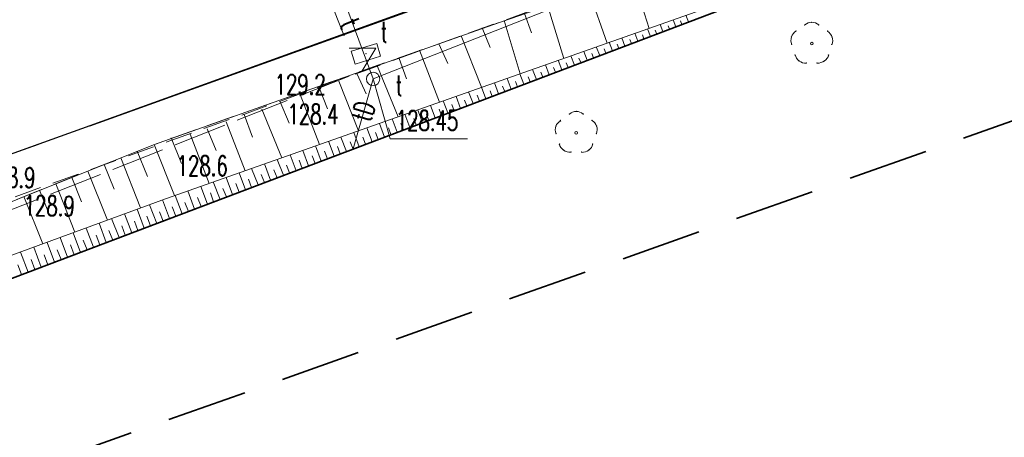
# Model space of a CAD drawing. Header units: metres. Extents: x 0 to 6497944, y 0 to 5963356.
# Tile 179 of 197: x 6497529 to 6497566, y 5963123 to 5963138. Entities that reach past the tile are written whole.
import ezdxf
from ezdxf import colors
from ezdxf.entities.mleader import LeaderData, LeaderLine
from ezdxf.math import Vec2, Vec3

# ---------------------------------------------------------------- set-up
doc = ezdxf.new("R2010")
doc.units = ezdxf.units.M
doc.header["$MEASUREMENT"] = 0
doc.linetypes.add('L_0_04', pattern=[1.5, 1, -0.5])
doc.linetypes.add('mz2.0_0.5', pattern=[2.5, 2, -0.5])
doc.layers.get('0').update_dxf_attribs({"color": 8, "linetype": 'CONTINUOUS', "lineweight": 13})
for name, color, linetype, lineweight in [('000_INNE__NIEZYDENTYFIKOWANE_', 8, 'CONTINUOUS', 13), ('218_GRANICA_UzYTKU', 8, 'CONTINUOUS', 13), ('219_LINIA_GRANICY', 3, 'CONTINUOUS', 35), ('CHODNIK__POWIERZCHNIA_', 8, 'L_0_04', 13), ('drzewo_lisciaste__punkt_', 8, 'CONTINUOUS', 13), ('E_proj_opisy_ośw.', 7, 'CONTINUOUS', 13), ('JEZDNIA__POWIERZCHNIA_', 8, 'CONTINUOUS', 25), ('KRAWezNIK__LINIA_', 8, 'CONTINUOUS', 25), ('PRZEWoD_TELEKOMUNIKACYJNY__LINIA_', 30, 'CONTINUOUS', 13), ('PRZEWoD_TELEKOMUNIKACYJNY__LINIA__ATR1', 30, 'CONTINUOUS', 13), ('przewód telekomunikacyjny - projektowany lub w budowie (linia) - ob. projektowany', 30, 'mz2.0_0.5', 13), ('przewód telekomunikacyjny - projektowany lub w budowie (linia) - ob. projektowany-Atr1', 30, 'mz2.0_0.5', 13), ('PUNKT_O_OKREsLONEJ_WYSOKOsCI__SIEc_TELEKOMUNIKACYJNA__ATR2', 30, 'CONTINUOUS', 13), ('PUNKT_WYSOKOsCIOWY_NATURALNY_ATR2', 8, 'CONTINUOUS', 13), ('SKARPA_NIEUMOCNIONA__POWIERZCHNIA_', 8, 'CONTINUOUS', 13), ('wlaz_okragly___siec_telekomunikacyjna__punkt_', 30, 'CONTINUOUS', 13), ('WlAZ_OKRaGlY___SIEC_TELEKOMUNIKACYJNA__PUNKT__ATR17', 30, 'CONTINUOUS', 13), ('ZAKRES', 190, 'L_0_04', 35)]:
    doc.layers.add(name, color=color, linetype=linetype, lineweight=lineweight)
doc.styles.add('Narrow', font='ARIALN.TTF', dxfattribs={"height": 2})
doc.styles.get("Standard").update_dxf_attribs({"font": 'simplex.shx'})

# ---------------------------------------------------------------- blocks, each defined once
blk = doc.blocks.new('WLD')
at = {"color": 0, "linetype": 'Continuous', "lineweight": 18, "flags": 128}
blk.add_lwpolyline([(-1, 0.5), (-1, -0.5), (1, -0.5), (1, 0.5), (-0.9, 0.5)], close=True, dxfattribs=at)
blk = doc.blocks.new('_None')

msp = doc.modelspace()

# ---------------------------------------------------------------- linework, layer by layer
at = {"layer": '000_INNE__NIEZYDENTYFIKOWANE_', "flags": 128}
for points in [[(6497552.03, 5963139.93), (6497552.63, 5963138)], [(6497550.4, 5963139.33), (6497551.06, 5963137.45)], [(6497548.83, 5963138.9), (6497549.45, 5963136.88)], [(6497547.98, 5963138.56), (6497548.24, 5963137.83)], [(6497554.1, 5963138.24), (6497554, 5963138.49)], [(6497547.22, 5963138.3), (6497547.81, 5963136.3)], [(6497553.15, 5963137.88), (6497553.05, 5963138.15)], [(6497553.39, 5963137.97), (6497553.34, 5963138.1)], [(6497553.63, 5963138.06), (6497553.53, 5963138.32)], [(6497553.86, 5963138.15), (6497553.81, 5963138.28)], [(6497545.61, 5963137.72), (6497546.37, 5963135.8)], [(6497546.39, 5963138.02), (6497546.69, 5963137.29)], [(6497552.21, 5963137.52), (6497552.1, 5963137.82)], [(6497552.44, 5963137.61), (6497552.39, 5963137.76)], [(6497552.68, 5963137.7), (6497552.57, 5963137.98)], [(6497552.92, 5963137.79), (6497552.86, 5963137.93)], [(6497544.78, 5963137.42), (6497545.11, 5963136.69)], [(6497551.26, 5963137.16), (6497551.14, 5963137.48)], [(6497551.5, 5963137.25), (6497551.44, 5963137.41)], [(6497551.73, 5963137.34), (6497551.62, 5963137.65)], [(6497551.97, 5963137.43), (6497551.91, 5963137.58)], [(6497544.05, 5963137.18), (6497544.8, 5963135.24)], [(6497549.84, 5963136.63), (6497549.71, 5963136.97)], [(6497550.32, 5963136.81), (6497550.19, 5963137.14)], [(6497550.55, 5963136.9), (6497550.49, 5963137.06)], [(6497550.79, 5963136.99), (6497550.66, 5963137.31)], [(6497551.02, 5963137.08), (6497550.96, 5963137.24)], [(6497543.3, 5963136.87), (6497543.57, 5963136.11)], [(6497548.9, 5963136.27), (6497548.76, 5963136.64)], [(6497549.37, 5963136.45), (6497549.23, 5963136.81)], [(6497549.61, 5963136.54), (6497549.54, 5963136.71)], [(6497550.08, 5963136.72), (6497550.01, 5963136.89)], [(6497541.73, 5963136.29), (6497542.06, 5963135.55)], [(6497542.48, 5963136.57), (6497543.26, 5963134.7)], [(6497547.95, 5963135.91), (6497547.8, 5963136.3)], [(6497548.42, 5963136.09), (6497548.28, 5963136.47)], [(6497548.66, 5963136.18), (6497548.59, 5963136.37)], [(6497549.13, 5963136.36), (6497549.06, 5963136.54)], [(6497541.04, 5963136.03), (6497541.77, 5963134.17)], [(6497547, 5963135.55), (6497546.85, 5963135.96)], [(6497547.48, 5963135.73), (6497547.33, 5963136.13)], [(6497547.71, 5963135.82), (6497547.64, 5963136.02)], [(6497548.19, 5963136), (6497548.11, 5963136.19)], [(6497539.6, 5963135.53), (6497540.32, 5963133.66)], [(6497540.29, 5963135.82), (6497540.61, 5963135)], [(6497546.06, 5963135.19), (6497545.89, 5963135.63)], [(6497546.3, 5963135.28), (6497546.21, 5963135.5)], [(6497546.53, 5963135.37), (6497546.37, 5963135.8)], [(6497546.77, 5963135.46), (6497546.69, 5963135.67)], [(6497547.24, 5963135.64), (6497547.16, 5963135.84)], [(6497538.85, 5963135.26), (6497539.19, 5963134.46)], [(6497544.64, 5963134.66), (6497544.46, 5963135.12)], [(6497545.11, 5963134.84), (6497544.94, 5963135.29)], [(6497545.35, 5963134.92), (6497545.26, 5963135.15)], [(6497545.59, 5963135.01), (6497545.42, 5963135.46)], [(6497545.82, 5963135.1), (6497545.74, 5963135.32)], [(6497537.5, 5963134.78), (6497537.81, 5963133.94)], [(6497538.16, 5963134.98), (6497538.91, 5963133.16)], [(6497543.69, 5963134.3), (6497543.51, 5963134.79)], [(6497544.17, 5963134.48), (6497543.99, 5963134.95)], [(6497544.4, 5963134.57), (6497544.31, 5963134.8)], [(6497544.88, 5963134.75), (6497544.79, 5963134.98)], [(6497536.83, 5963134.51), (6497537.54, 5963132.68)], [(6497542.75, 5963133.94), (6497542.56, 5963134.45)], [(6497543.22, 5963134.12), (6497543.03, 5963134.62)], [(6497543.46, 5963134.21), (6497543.36, 5963134.45)], [(6497543.93, 5963134.39), (6497543.84, 5963134.63)], [(6497535.48, 5963134.05), (6497536.2, 5963132.21)], [(6497536.12, 5963134.25), (6497536.46, 5963133.44)], [(6497541.8, 5963133.58), (6497541.6, 5963134.11)], [(6497542.28, 5963133.76), (6497542.08, 5963134.28)], [(6497542.51, 5963133.85), (6497542.41, 5963134.11)], [(6497542.98, 5963134.03), (6497542.89, 5963134.28)], [(6497534.14, 5963133.66), (6497534.9, 5963131.75)], [(6497534.77, 5963133.91), (6497535.16, 5963132.95)], [(6497540.86, 5963133.22), (6497540.65, 5963133.78)], [(6497541.33, 5963133.4), (6497541.12, 5963133.94)], [(6497541.57, 5963133.49), (6497541.46, 5963133.76)], [(6497542.04, 5963133.67), (6497541.94, 5963133.93)], [(6497533.51, 5963133.41), (6497533.89, 5963132.47)], [(6497539.91, 5963132.86), (6497539.69, 5963133.44)], [(6497540.38, 5963133.04), (6497540.17, 5963133.61)], [(6497540.62, 5963133.13), (6497540.51, 5963133.41)], [(6497541.09, 5963133.31), (6497540.99, 5963133.59)], [(6497532.27, 5963132.91), (6497532.64, 5963131.99)], [(6497532.89, 5963133.16), (6497533.63, 5963131.29)], [(6497538.49, 5963132.33), (6497538.26, 5963132.94)], [(6497538.97, 5963132.51), (6497538.74, 5963133.1)], [(6497539.44, 5963132.68), (6497539.22, 5963133.27)], [(6497539.67, 5963132.77), (6497539.56, 5963133.07)], [(6497540.15, 5963132.95), (6497540.04, 5963133.24)], [(6497531.66, 5963132.67), (6497532.39, 5963130.83)], [(6497537.55, 5963131.97), (6497537.31, 5963132.6)], [(6497538.02, 5963132.15), (6497537.78, 5963132.77)], [(6497538.26, 5963132.24), (6497538.14, 5963132.54)], [(6497538.73, 5963132.42), (6497538.61, 5963132.72)], [(6497539.2, 5963132.6), (6497539.09, 5963132.89)], [(6497530.46, 5963132.19), (6497531.18, 5963130.39)], [(6497531.06, 5963132.43), (6497531.42, 5963131.52)], [(6497536.6, 5963131.61), (6497536.35, 5963132.26)], [(6497537.07, 5963131.79), (6497536.83, 5963132.43)], [(6497537.31, 5963131.88), (6497537.19, 5963132.2)], [(6497537.78, 5963132.06), (6497537.66, 5963132.37)], [(6497529.86, 5963131.95), (6497530.22, 5963131.06)], [(6497535.65, 5963131.25), (6497535.4, 5963131.93)], [(6497536.13, 5963131.43), (6497535.88, 5963132.09)], [(6497536.36, 5963131.52), (6497536.24, 5963131.85)], [(6497536.84, 5963131.7), (6497536.71, 5963132.02)], [(6497529.27, 5963131.72), (6497529.98, 5963129.95)], [(6497534.71, 5963130.89), (6497534.45, 5963131.59)], [(6497535.18, 5963131.07), (6497534.92, 5963131.76)], [(6497535.42, 5963131.16), (6497535.29, 5963131.5)], [(6497535.89, 5963131.34), (6497535.76, 5963131.68)], [(6497533.3, 5963130.36), (6497533.03, 5963131.07)], [(6497533.77, 5963130.54), (6497533.5, 5963131.24)], [(6497534.24, 5963130.71), (6497533.97, 5963131.41)], [(6497534.47, 5963130.8), (6497534.34, 5963131.15)], [(6497534.95, 5963130.98), (6497534.81, 5963131.33)], [(6497532.35, 5963130), (6497532.08, 5963130.72)], [(6497532.83, 5963130.18), (6497532.55, 5963130.89)], [(6497533.53, 5963130.45), (6497533.4, 5963130.8)], [(6497534, 5963130.62), (6497533.87, 5963130.98)], [(6497531.39, 5963129.63), (6497531.11, 5963130.36)], [(6497531.87, 5963129.82), (6497531.6, 5963130.54)], [(6497532.59, 5963130.09), (6497532.45, 5963130.45)], [(6497533.06, 5963130.27), (6497532.93, 5963130.62)], [(6497530.41, 5963129.27), (6497530.14, 5963130)], [(6497530.9, 5963129.45), (6497530.63, 5963130.18)], [(6497531.63, 5963129.73), (6497531.49, 5963130.09)], [(6497532.11, 5963129.91), (6497531.97, 5963130.27)], [(6497529.43, 5963128.89), (6497529.15, 5963129.64)], [(6497529.92, 5963129.08), (6497529.64, 5963129.82)], [(6497530.66, 5963129.36), (6497530.52, 5963129.73)], [(6497531.15, 5963129.54), (6497531.01, 5963129.91)], [(6497529.68, 5963128.99), (6497529.54, 5963129.36)], [(6497530.17, 5963129.17), (6497530.03, 5963129.54)], [(6497529.18, 5963128.8), (6497529.04, 5963129.17)]]:
    msp.add_lwpolyline(points, dxfattribs=at)
at = {"layer": '218_GRANICA_UzYTKU', "flags": 128}
msp.add_lwpolyline([(6497523.54, 5963126.66), (6497627.63, 5963166.09)], dxfattribs=at)
at = {"layer": '219_LINIA_GRANICY', "flags": 128}
msp.add_lwpolyline([(6497627.63, 5963166.09), (6497523.54, 5963126.66)], dxfattribs=at)
at = {"layer": 'CHODNIK__POWIERZCHNIA_', "flags": 128}
for points in [[(6497659.73, 5963178.79), (6497626.22, 5963166.67), (6497599.54, 5963157.17), (6497532.19, 5963132.88), (6497471.58, 5963110.99), (6497416.25, 5963090.68)], [(6497531.74, 5963134.36), (6497598.76, 5963158.58)], [(6497566.59, 5963145), (6497546.9, 5963138.17)], [(6497546.99, 5963138.21), (6497534.11, 5963133.65)], [(6497471, 5963112.52), (6497531.74, 5963134.36)], [(6497534.11, 5963133.65), (6497523.96, 5963129.59)]]:
    msp.add_lwpolyline(points, dxfattribs=at)
at = {"layer": 'drzewo_lisciaste__punkt_'}
for centre in [(6497558.71, 5963137.43), (6497549.91, 5963134.1)]:
    msp.add_circle(centre, 0.05, dxfattribs=at)
for centre, radius, start, end in [((6497558.716, 5963137.844), 0.386, 48.5611, 132.7391), ((6497558.343, 5963137.553), 0.412, 122.7997, 201.7763), ((6497559.072, 5963137.536), 0.423, 340.7735, 57.8616), ((6497558.489, 5963137.113), 0.414, 193.663, 272.7891), ((6497558.922, 5963137.152), 0.451, 268.6279, 341.5476), ((6497549.915, 5963134.538), 0.362, 46.0614, 135.0894), ((6497549.497, 5963134.223), 0.369, 117.0445, 204.3641), ((6497550.306, 5963134.218), 0.386, 337.3347, 61.1644), ((6497549.698, 5963133.82), 0.449, 198.1939, 271.4674), ((6497550.12, 5963133.793), 0.429, 268.758, 345.3206)]:
    msp.add_arc(centre, radius, start, end, dxfattribs=at)
for p in [(6497558.45, 5963138.13), (6497558.71, 5963138.23), (6497558.97, 5963138.13), (6497558.12, 5963137.9), (6497559.3, 5963137.9), (6497557.95, 5963137.68), (6497557.96, 5963137.4), (6497559.46, 5963137.4), (6497559.47, 5963137.68), (6497558.09, 5963137.01), (6497559.33, 5963137.01), (6497558.24, 5963136.78), (6497558.51, 5963136.71), (6497558.91, 5963136.71), (6497559.18, 5963136.78), (6497549.65, 5963134.8), (6497549.91, 5963134.9), (6497550.17, 5963134.8), (6497549.32, 5963134.57), (6497550.5, 5963134.57), (6497549.15, 5963134.35), (6497549.16, 5963134.07), (6497550.66, 5963134.07), (6497550.67, 5963134.35), (6497549.29, 5963133.68), (6497550.53, 5963133.68), (6497549.44, 5963133.45), (6497549.71, 5963133.38), (6497550.11, 5963133.38), (6497550.38, 5963133.45)]:
    msp.add_point(p, dxfattribs=at)
at = {"layer": 'JEZDNIA__POWIERZCHNIA_', "flags": 128}
msp.add_lwpolyline([(6497598.76, 5963158.58), (6497531.74, 5963134.36), (6497471, 5963112.52), (6497465.43, 5963110.5), (6497459.68, 5963108.41), (6497447.39, 5963104.14), (6497420.8, 5963094.41), (6497383.23, 5963080.72), (6497364.96, 5963074.06), (6497347.45, 5963067.64), (6497340.19, 5963065.02), (6497335.93, 5963063.44), (6497327.62, 5963060.58), (6497322.17, 5963058.51), (6497307.6, 5963054.69), (6497289.33, 5963050.32), (6497270.38, 5963046.97)], dxfattribs=at)
at = {"layer": 'KRAWezNIK__LINIA_', "flags": 128}
for points in [[(6497531.74, 5963134.36), (6497568.46, 5963147.58), (6497598.76, 5963158.58), (6497616.88, 5963165.17), (6497649.51, 5963176.88), (6497659.18, 5963180.3), (6497687.47, 5963190.64), (6497692.41, 5963191.88), (6497696.43, 5963192.38)], [(6497531.74, 5963134.36), (6497471, 5963112.52)]]:
    msp.add_lwpolyline(points, dxfattribs=at)
at = {"layer": 'PRZEWoD_TELEKOMUNIKACYJNY__LINIA_', "flags": 128}
for points in [[(6497542.32, 5963136.11), (6497582.78, 5963152.04), (6497617.21, 5963164)], [(6497537.33, 5963149.6), (6497542.32, 5963136.11)], [(6497541.57, 5963133.5), (6497542.32, 5963136.11)]]:
    msp.add_lwpolyline(points, dxfattribs=at)
at = {"layer": 'PUNKT_O_OKREsLONEJ_WYSOKOsCI__SIEc_TELEKOMUNIKACYJNA__ATR2', "flags": 128}
msp.add_lwpolyline([(6497542.32, 5963136.11), (6497542.96, 5963133.87), (6497545.85, 5963133.87)], dxfattribs=at)
at = {"layer": 'SKARPA_NIEUMOCNIONA__POWIERZCHNIA_', "flags": 128}
for points in [[(6497466.86, 5963107.25), (6497466.18, 5963108.81), (6497486.78, 5963116.32), (6497511.05, 5963125), (6497523.96, 5963129.59), (6497534.11, 5963133.65), (6497546.8, 5963138.13), (6497566.59, 5963145), (6497576.94, 5963148.38), (6497595.66, 5963155.7), (6497595.55, 5963153.94), (6497564.97, 5963142.36), (6497546.64, 5963135.89), (6497534.56, 5963131.63), (6497528.69, 5963129.47), (6497514.21, 5963124.64), (6497496.62, 5963118.17), (6497480.62, 5963112.31)], [(6497467.72, 5963105.19), (6497466.86, 5963107.25), (6497480.62, 5963112.31), (6497496.62, 5963118.17), (6497514.21, 5963124.64), (6497528.69, 5963129.47), (6497534.56, 5963131.63), (6497546.64, 5963135.89), (6497564.97, 5963142.36), (6497523.54, 5963126.66), (6497524.07, 5963124.05), (6497507.96, 5963118.71), (6497492.23, 5963113.36), (6497474.78, 5963107.6)]]:
    msp.add_lwpolyline(points, dxfattribs=at)
at = {"layer": 'wlaz_okragly___siec_telekomunikacyjna__punkt_'}
msp.add_circle((6497542.32, 5963136.11), 0.25, dxfattribs=at)
at = {"layer": 'WlAZ_OKRaGlY___SIEC_TELEKOMUNIKACYJNA__PUNKT__ATR17'}
msp.add_point((6497542.05, 5963137.05, 129.06), dxfattribs=at)
at = {"layer": 'ZAKRES', "ltscale": 3, "flags": 128}
msp.add_lwpolyline([(6497692.5, 5963219.5), (6497716, 5963186.5), (6497672.2, 5963172.1), (6497502, 5963111.8), (6497349, 5963052), (6497312.6, 5963038.4), (6497228.6, 5963030.4), (6497133.5, 5963045.2), (6496948.4, 5963119.5), (6496936.6, 5963083.2), (6496927.9, 5963075.7), (6496873, 5963095.9), (6496849.7, 5963104.2), (6496824.8, 5963105.1), (6496784.8, 5963107.4), (6496786.6, 5963174.3), (6496788.5, 5963184), (6496695.2, 5963217.9), (6496711.8, 5963253.1), (6496961, 5963151.5), (6497143.1, 5963082.8), (6497228.1, 5963066.8), (6497302.3, 5963072), (6497492.1, 5963142.6)], close=True, dxfattribs=at)

# ---------------------------------------------------------------- block references
at = {"layer": 'WlAZ_OKRaGlY___SIEC_TELEKOMUNIKACYJNA__PUNKT__ATR17', "xscale": 0.5, "yscale": 0.5, "zscale": 0.5, "rotation": 17}
msp.add_blockref('WLD', (6497542.05, 5963137.05), dxfattribs=at)

# ---------------------------------------------------------------- texts
at = {"layer": 'PRZEWoD_TELEKOMUNIKACYJNY__LINIA__ATR1', "width": 0.66}
msp.add_text('tD', height=0.75, rotation=74, dxfattribs=at).set_placement((6497542.23, 5963134.47))
at = {"layer": 'PUNKT_O_OKREsLONEJ_WYSOKOsCI__SIEc_TELEKOMUNIKACYJNA__ATR2', "width": 0.66}
msp.add_text('128.45', height=0.75, dxfattribs=at).set_placement((6497543.17, 5963134.18))
at = {"layer": 'PUNKT_WYSOKOsCIOWY_NATURALNY_ATR2', "width": 0.66}
for s, p in [('129.2', (6497538.64, 5963135.53)), ('128.4', (6497539.12, 5963134.42)), ('128.6', (6497534.98, 5963132.49))]:
    msp.add_text(s, height=0.75, dxfattribs=at).set_placement(p)
for p in [(6497527.79, 5963132.07), (6497529.26, 5963131.01)]:
    msp.add_text('128.9', height=0.75, rotation=359.2, dxfattribs=at).set_placement(p)
at = {"layer": 'WlAZ_OKRaGlY___SIEC_TELEKOMUNIKACYJNA__PUNKT__ATR17', "width": 0.66}
for p in [(6497542.6, 5963137.49), (6497543.16, 5963135.49)]:
    msp.add_text('t', height=0.75, dxfattribs=at).set_placement(p)

# ---------------------------------------------------------------- next in the draw order: leaders
at = {"layer": 'E_proj_opisy_ośw.', "color": 10}
ml = msp.add_multileader_mtext('Standard', dxfattribs=at)
ml.set_content('\\A1;LT 107', color=10, style='Narrow')
ml.set_leader_properties(color=256)
ml.set_arrow_properties(name='NONE')
ml.build(insert=Vec2(0, 0))
ml.multileader.update_dxf_attribs({"leader_type": 0, "has_dogleg": 0, "has_text_frame": 1, "text_left_attachment_type": 3, "dogleg_length": 0.36, "arrow_head_size": 0, "scale": 0.7})
ctx = ml.context
ctx.base_point, ctx.scale, ctx.char_height, ctx.arrow_head_size, ctx.landing_gap_size, ctx.plane_origin = Vec3(6497543.374, 5963150.847), 0.7, 1.2, 0, 0.42, Vec3(6498393.784, 5963047.096)
ctx.left_attachment = 3
notes = []
notes.append((ctx, [(0, (0, 0, 0), (0, 0), (1, 0), 1, [])]))
ctx.mtext.insert, ctx.mtext.line_spacing_factor, ctx.mtext.flow_direction = Vec3(6497543.794, 5963151.462), 0.266667, 5
ctx.mtext.has_bg_fill, ctx.mtext.bg_color, ctx.mtext.bg_scale_factor, ctx.mtext.bg_transparency, ctx.mtext.use_window_bg_color = 1, -1073741824, 1.5, 0, 1
for ctx, leaders in notes:
    for number, flags, end, landing, length, lines in leaders:
        leader = LeaderData()
        leader.index, (leader.has_last_leader_line, leader.has_dogleg_vector, leader.attachment_direction) = number, flags
        leader.last_leader_point, leader.dogleg_vector, leader.dogleg_length = Vec3(end), Vec3(landing), length
        for number, points, colour, breaks in lines:
            line = LeaderLine()
            line.index, line.vertices, line.color, line.breaks = number, Vec3.list(points), colors.encode_raw_color(colour), breaks
            leader.lines.append(line)
        ctx.leaders.append(leader)

# ---------------------------------------------------------------- next in the draw order: leaders
ml = msp.add_multileader_mtext('Standard', dxfattribs=at)
ml.set_content('\\A1;LT 108', color=10, style='Narrow')
ml.set_leader_properties(color=256)
ml.set_arrow_properties(name='NONE')
ml.build(insert=Vec2(0, 0))
ml.multileader.update_dxf_attribs({"leader_type": 0, "has_dogleg": 0, "has_text_frame": 1, "text_left_attachment_type": 3, "dogleg_length": 0.36, "arrow_head_size": 0, "scale": 0.7})
ctx = ml.context
ctx.base_point, ctx.scale, ctx.char_height, ctx.arrow_head_size, ctx.landing_gap_size, ctx.plane_origin = Vec3(6497590.207, 5963168.082), 0.7, 1.2, 0, 0.42, Vec3(6498440.769, 5963064.192)
ctx.left_attachment = 3
notes = []
notes.append((ctx, [(0, (0, 0, 0), (0, 0), (1, 0), 1, [])]))
ctx.mtext.insert, ctx.mtext.line_spacing_factor, ctx.mtext.flow_direction = Vec3(6497590.627, 5963168.697), 0.266667, 5
ctx.mtext.has_bg_fill, ctx.mtext.bg_color, ctx.mtext.bg_scale_factor, ctx.mtext.bg_transparency, ctx.mtext.use_window_bg_color = 1, -1073741824, 1.5, 0, 1
for ctx, leaders in notes:
    for number, flags, end, landing, length, lines in leaders:
        leader = LeaderData()
        leader.index, (leader.has_last_leader_line, leader.has_dogleg_vector, leader.attachment_direction) = number, flags
        leader.last_leader_point, leader.dogleg_vector, leader.dogleg_length = Vec3(end), Vec3(landing), length
        for number, points, colour, breaks in lines:
            line = LeaderLine()
            line.index, line.vertices, line.color, line.breaks = number, Vec3.list(points), colors.encode_raw_color(colour), breaks
            leader.lines.append(line)
        ctx.leaders.append(leader)

# ---------------------------------------------------------------- next in the draw order: leaders
ml = msp.add_multileader_mtext('Standard', dxfattribs=at)
ml.set_content('\\A1;LT 109', color=10, style='Narrow')
ml.set_leader_properties(color=256)
ml.set_arrow_properties(name='NONE')
ml.build(insert=Vec2(0, 0))
ml.multileader.update_dxf_attribs({"leader_type": 0, "has_dogleg": 0, "has_text_frame": 1, "text_left_attachment_type": 3, "dogleg_length": 0.36, "arrow_head_size": 0, "scale": 0.7})
ctx = ml.context
ctx.base_point, ctx.scale, ctx.char_height, ctx.arrow_head_size, ctx.landing_gap_size, ctx.plane_origin = Vec3(6497636.957, 5963185.464), 0.7, 1.2, 0, 0.42, Vec3(6498487.931, 5963080.837)
ctx.left_attachment = 3
notes = []
notes.append((ctx, [(0, (0, 0, 0), (0, 0), (1, 0), 1, [])]))
ctx.mtext.insert, ctx.mtext.line_spacing_factor, ctx.mtext.flow_direction = Vec3(6497637.377, 5963186.079), 0.266667, 5
ctx.mtext.has_bg_fill, ctx.mtext.bg_color, ctx.mtext.bg_scale_factor, ctx.mtext.bg_transparency, ctx.mtext.use_window_bg_color = 1, -1073741824, 1.5, 0, 1
for ctx, leaders in notes:
    for number, flags, end, landing, length, lines in leaders:
        leader = LeaderData()
        leader.index, (leader.has_last_leader_line, leader.has_dogleg_vector, leader.attachment_direction) = number, flags
        leader.last_leader_point, leader.dogleg_vector, leader.dogleg_length = Vec3(end), Vec3(landing), length
        for number, points, colour, breaks in lines:
            line = LeaderLine()
            line.index, line.vertices, line.color, line.breaks = number, Vec3.list(points), colors.encode_raw_color(colour), breaks
            leader.lines.append(line)
        ctx.leaders.append(leader)

# ---------------------------------------------------------------- next in the draw order: leaders
ml = msp.add_multileader_mtext('Standard', dxfattribs=at)
ml.set_content('\\A1;LT 110', color=10, style='Narrow')
ml.set_leader_properties(color=256)
ml.set_arrow_properties(name='NONE')
ml.build(insert=Vec2(0, 0))
ml.multileader.update_dxf_attribs({"leader_type": 0, "has_dogleg": 0, "has_text_frame": 1, "text_left_attachment_type": 3, "dogleg_length": 0.36, "arrow_head_size": 0, "scale": 0.7})
ctx = ml.context
ctx.base_point, ctx.scale, ctx.char_height, ctx.arrow_head_size, ctx.landing_gap_size, ctx.plane_origin = Vec3(6497684.163, 5963202.624), 0.7, 1.2, 0, 0.42, Vec3(6498534.844, 5963098.192)
ctx.left_attachment = 3
notes = []
notes.append((ctx, [(0, (0, 0, 0), (0, 0), (1, 0), 1, [])]))
ctx.mtext.insert, ctx.mtext.line_spacing_factor, ctx.mtext.flow_direction = Vec3(6497684.583, 5963203.239), 0.266667, 5
ctx.mtext.has_bg_fill, ctx.mtext.bg_color, ctx.mtext.bg_scale_factor, ctx.mtext.bg_transparency, ctx.mtext.use_window_bg_color = 1, -1073741824, 1.5, 0, 1
for ctx, leaders in notes:
    for number, flags, end, landing, length, lines in leaders:
        leader = LeaderData()
        leader.index, (leader.has_last_leader_line, leader.has_dogleg_vector, leader.attachment_direction) = number, flags
        leader.last_leader_point, leader.dogleg_vector, leader.dogleg_length = Vec3(end), Vec3(landing), length
        for number, points, colour, breaks in lines:
            line = LeaderLine()
            line.index, line.vertices, line.color, line.breaks = number, Vec3.list(points), colors.encode_raw_color(colour), breaks
            leader.lines.append(line)
        ctx.leaders.append(leader)

# ---------------------------------------------------------------- next in the draw order: linework, layer by layer
at = {"layer": 'przewód telekomunikacyjny - projektowany lub w budowie (linia) - ob. projektowany', "color": 30, "linetype": 'mz2.0_0.5', "lineweight": 18, "flags": 128}
msp.add_lwpolyline([(6497167.99, 5963058.98), (6497178.2, 5963056.61), (6497187.93, 5963055.11), (6497198.93, 5963053.47), (6497230.03, 5963051.23), (6497232.91, 5963051.95), (6497248.29, 5963052.53), (6497263.32, 5963053.91), (6497264.01, 5963054.29), (6497275.34, 5963055.77), (6497289.6, 5963058), (6497303.56, 5963061.45), (6497318.03, 5963065.66), (6497330.95, 5963070.19), (6497392.05, 5963091.81), (6497414.4, 5963099.75), (6497416.96, 5963100.69), (6497426.76, 5963104.26), (6497454.7, 5963114.74), (6497466.93, 5963119.33), (6497478.38, 5963123.5), (6497501.7, 5963131.89), (6497518.41, 5963137.92), (6497538.27, 5963145.28), (6497541.42, 5963137.26), (6497542.42, 5963137.26), (6497541.91, 5963136.41), (6497522.66, 5963128.8), (6497523.4, 5963126.61)], dxfattribs=at)

# ---------------------------------------------------------------- next in the draw order: texts
at = {"layer": 'przewód telekomunikacyjny - projektowany lub w budowie (linia) - ob. projektowany-Atr1', "color": 30, "width": 0.9}
msp.add_text('proj. t', height=0.75, rotation=291.443, dxfattribs=at).set_placement((6497540.12, 5963140.56))

doc.saveas('drawing.dxf')
